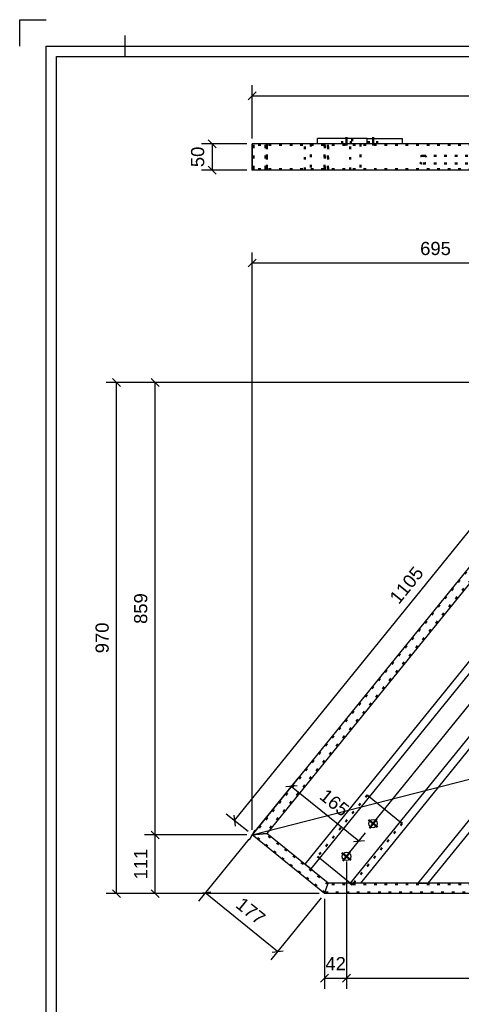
# Model space of a CAD drawing. Header units: millimetres. Extents: x -34 to 386, y -816 to -519.
# Tile 2 of 7: x -34 to 50, y -705 to -519. Entities that reach past the tile are written whole.
import ezdxf

# ---------------------------------------------------------------- set-up
doc = ezdxf.new("R2010")
doc.units = ezdxf.units.MM
doc.linetypes.add('DOT', pattern=[2, 0.5, -1.5])
doc.linetypes.add('STRICHPUNKT2', pattern=[18.5, 10, -4, 0.5, -4])
doc.layers.get('0').update_dxf_attribs({"linetype": 'CONTINUOUS'})
doc.layers.add('DIM49', color=4, linetype='CONTINUOUS')
doc.layers.add('TXT_DIM49', color=2, linetype='CONTINUOUS')
doc.layers.add('LE_ALL', color=7, linetype='CONTINUOUS', lineweight=50)
doc.styles.add('ARIAL', font='arial.ttf')

# ---------------------------------------------------------------- blocks, each defined once
blk = doc.blocks.new('DINA3_00002', base_point=(378.89, -808.63))
for p, q in [((-14.11, -525.63), (-14.11, -521.63)), ((-27.11, -808.63), (-27.11, -525.63)), ((-27.11, -525.63), (378.89, -525.63))]:
    blk.add_line(p, q)
for points in [[(-34.11, -523.63), (-34.11, -518.63), (-29.11, -518.63)], [(-29.11, -810.63), (-29.11, -523.63), (380.89, -523.63)]]:
    blk.add_lwpolyline(points)
blk = doc.blocks.new('_ZBL0012_00001')
blk.add_blockref('DINA3_00002', (378.89, -808.63))
blk = doc.blocks.new('Koker 50x20x2 EN 10219-2_00108', base_point=(24.38, -542.39))
at = {"layer": 'LE_ALL', "color": 3, "linetype": 'DOT'}
for p, q in [((23.75, -542.19), (23.75, -547.19)), ((23.82, -546.99), (23.82, -542.39)), ((24.38, -542.39), (24.38, -546.99)), ((24.45, -547.19), (24.45, -542.19)), ((233.55, -547.19), (233.55, -542.19)), ((233.64, -542.39), (233.64, -546.99)), ((234.4, -546.99), (234.4, -542.39)), ((234.5, -542.19), (234.5, -547.19))]:
    blk.add_line(p, q, dxfattribs=at)
blk = doc.blocks.new('Koker 50x20x2 EN 10219-2_00107')
blk.add_blockref('Koker 50x20x2 EN 10219-2_00108', (24.38, -542.39))
blk = doc.blocks.new('_D1', base_point=(153.62, -531.58))
at = {"layer": 'DIM49', "color": 1}
for p, q in [((10.75, -532.33), (9.25, -533.83)), ((10, -541.19), (10, -531.08)), ((10, -533.08), (304.92, -533.08))]:
    blk.add_line(p, q, dxfattribs=at)
blk = doc.blocks.new('Koker 50x20x2 EN 10219-2_00110', base_point=(12.81, -542.19))
for p, q in [((79.54, -542.19), (10, -542.19)), ((10, -547.19), (10, -542.19)), ((79.54, -547.19), (10, -547.19))]:
    blk.add_line(p, q)
at = {"layer": 'LE_ALL', "color": 3, "linetype": 'DOT'}
for p, q in [((10.28, -542.39), (10.28, -546.99)), ((79.63, -542.39), (10.28, -542.39)), ((12.53, -546.99), (12.53, -542.39)), ((12.81, -542.19), (12.81, -547.19)), ((79.63, -546.99), (10.28, -546.99))]:
    blk.add_line(p, q, dxfattribs=at)
blk.add_blockref('_D1', (153.62, -531.58))
blk = doc.blocks.new('Koker 50x20x2 EN 10219-2_00109')
blk.add_blockref('Koker 50x20x2 EN 10219-2_00110', (12.81, -542.19))
blk = doc.blocks.new('Koker 50x20x2 EN 10219-2_00112', base_point=(23.75, -542.19))
blk.add_line((10, -542.19), (10, -547.19))
at = {"layer": 'LE_ALL', "color": 3, "linetype": 'DOT'}
for p, q in [((10.28, -546.99), (10.28, -542.39)), ((12.53, -542.39), (12.53, -546.99)), ((12.81, -547.19), (12.81, -542.19)), ((23.75, -542.19), (23.75, -547.19)), ((23.82, -546.99), (23.82, -542.39)), ((24.38, -542.39), (24.38, -546.99)), ((24.45, -547.19), (24.45, -542.19))]:
    blk.add_line(p, q, dxfattribs=at)
blk = doc.blocks.new('Koker 50x20x2 EN 10219-2_00111')
blk.add_blockref('Koker 50x20x2 EN 10219-2_00112', (23.75, -542.19))
blk = doc.blocks.new('_D2', base_point=(0.9, -546.61))
at = {"layer": 'DIM49', "color": 1}
for p, q in [((3.15, -542.94), (1.65, -541.44)), ((9, -542.19), (0.4, -542.19)), ((2.4, -542.19), (2.4, -547.19)), ((9, -547.19), (0.4, -547.19)), ((1.65, -546.44), (3.15, -547.94))]:
    blk.add_line(p, q, dxfattribs=at)
at = {"layer": 'TXT_DIM49', "style": 'ARIAL'}
blk.add_text('50', height=2.5, rotation=90.0002, dxfattribs=at).set_placement((0.9, -546.61))
blk = doc.blocks.new('Plaatwerk D_ 10_00117', base_point=(29.01, -541.19))
for p, q in [((31.84, -541.19), (22.4, -541.19)), ((22.4, -542.19), (22.4, -541.19)), ((31.84, -542.19), (22.4, -542.19))]:
    blk.add_line(p, q)
blk.add_lwpolyline([(31.84, -542.19), (31.84, -541.19), (38.45, -541.19), (38.45, -542.19)], close=True)
at = {"layer": 'LE_ALL', "color": 3, "linetype": 'DOT'}
for p, q in [((27.11, -542.19), (27.11, -541.19)), ((28.71, -542.19), (28.71, -541.19)), ((29.01, -541.19), (29.01, -542.19)), ((32.14, -542.19), (32.14, -541.19)), ((33.74, -542.19), (33.74, -541.19))]:
    blk.add_line(p, q, dxfattribs=at)
blk.add_blockref('_D2', (0.9, -546.61))
blk = doc.blocks.new('_00119', base_point=(27.91, -542.49))
at = {"layer": 'LE_ALL', "color": 1, "linetype": 'STRICHPUNKT2'}
for p, q in [((27.91, -542.49), (27.91, -540.89)), ((32.94, -542.49), (32.94, -540.89))]:
    blk.add_line(p, q, dxfattribs=at)
blk = doc.blocks.new('_00118')
blk.add_blockref('_00119', (27.91, -542.49))
blk = doc.blocks.new('Plaatwerk D_ 10_00116')
for name, p in [('Plaatwerk D_ 10_00117', (29.01, -541.19)), ('_00118', (0, 0))]:
    blk.add_blockref(name, p)
blk = doc.blocks.new('Plaatwerk D_ 15_00121', base_point=(21.15, -542.19))
at = {"layer": 'LE_ALL', "color": 3, "linetype": 'DOT'}
for p, q in [((19.98, -547.19), (19.98, -542.19)), ((21.15, -542.19), (21.15, -547.19)), ((92.32, -547.19), (92.32, -542.19)), ((94.25, -542.19), (94.25, -547.19))]:
    blk.add_line(p, q, dxfattribs=at)
blk = doc.blocks.new('Plaatwerk D_ 15_00120')
blk.add_blockref('Plaatwerk D_ 15_00121', (21.15, -542.19))
blk = doc.blocks.new('Plaatwerk D_ 15_00123', base_point=(30.56, -542.19))
at = {"layer": 'LE_ALL', "color": 3, "linetype": 'DOT'}
for p, q in [((28.63, -547.19), (28.63, -542.19)), ((30.56, -542.19), (30.56, -547.19)), ((103.94, -547.19), (103.94, -542.19)), ((105.87, -542.19), (105.87, -547.19))]:
    blk.add_line(p, q, dxfattribs=at)
blk = doc.blocks.new('Plaatwerk D_ 15_00122')
blk.add_blockref('Plaatwerk D_ 15_00123', (30.56, -542.19))
blk = doc.blocks.new('Baluster_00115')
for name in ['Plaatwerk D_ 10_00116', 'Plaatwerk D_ 15_00120', 'Plaatwerk D_ 15_00122']:
    blk.add_blockref(name, (0, 0))
blk = doc.blocks.new('Massieve as 15_00156', base_point=(42.46, -545.94))
at = {"layer": 'LE_ALL', "color": 3, "linetype": 'DOT'}
for p, q in [((42.46, -544.44), (117.77, -544.44)), ((42.46, -545.94), (117.77, -545.94))]:
    blk.add_line(p, q, dxfattribs=at)
for centre, start_param, end_param in [((42.46, -545.19), 1.570796, 4.712389), ((42.46, -545.19), 4.712389, 7.853982), ((117.77, -545.19), 1.570796, 4.712389), ((117.77, -545.19), 4.712389, 7.853982)]:
    blk.add_ellipse(centre, major_axis=(0.965, 0), ratio=0.777146, start_param=start_param, end_param=end_param, dxfattribs=at)
blk = doc.blocks.new('Massieve as 15_00155')
blk.add_blockref('Massieve as 15_00156', (42.46, -545.94))
blk = doc.blocks.new('Lamellen_00142')
blk.add_blockref('Massieve as 15_00155', (0, 0))
blk = doc.blocks.new('Traphek_00102')
for name in ['Koker 50x20x2 EN 10219-2_00109', 'Baluster_00115', 'Koker 50x20x2 EN 10219-2_00111', 'Koker 50x20x2 EN 10219-2_00107', 'Lamellen_00142']:
    blk.add_blockref(name, (0, 0))
blk = doc.blocks.new('00 begane grond_00101')
blk.add_blockref('Traphek_00102', (0, 0))
blk = doc.blocks.new('Duplex_00100')
blk.add_blockref('00 begane grond_00101', (0, 0))
blk = doc.blocks.new('Assen_00099')
blk.add_blockref('Duplex_00100', (0, 0))
blk = doc.blocks.new('_A3D0026_00098')
blk.add_blockref('Assen_00099', (0, 0))
blk = doc.blocks.new('_ANS0026_00097')
blk.add_blockref('_A3D0026_00098', (0, 0))
blk = doc.blocks.new('_D24', base_point=(-9.9, -681.8))
at = {"layer": 'DIM49', "color": 1}
for p, q in [((-7.65, -674.11), (-9.15, -672.61)), ((9, -673.36), (-10.4, -673.36)), ((-8.4, -684.49), (-8.4, -673.36)), ((-9.15, -683.74), (-7.65, -685.24)), ((22.75, -684.49), (-10.4, -684.49))]:
    blk.add_line(p, q, dxfattribs=at)
at = {"layer": 'TXT_DIM49', "style": 'ARIAL'}
blk.add_text('111', height=2.5, rotation=90.0002, dxfattribs=at).set_placement((-9.9, -681.8))
blk = doc.blocks.new('_D25', base_point=(-9.9, -633.3))
at = {"layer": 'DIM49', "color": 1}
for p, q in [((-7.65, -588.24), (-9.15, -586.74)), ((78.54, -587.49), (-10.4, -587.49)), ((-8.4, -673.36), (-8.4, -587.49)), ((-9.15, -672.61), (-7.65, -674.11)), ((9, -673.36), (-10.4, -673.36))]:
    blk.add_line(p, q, dxfattribs=at)
at = {"layer": 'TXT_DIM49', "style": 'ARIAL'}
blk.add_text('859', height=2.5, rotation=90.0002, dxfattribs=at).set_placement((-9.9, -633.3))
blk = doc.blocks.new('_D26', base_point=(23.91, -699.03))
at = {"layer": 'DIM49', "color": 1}
for p, q in [((27.91, -678.42), (27.91, -702.53)), ((23.75, -685.49), (23.75, -702.53)), ((24.5, -699.78), (23, -701.28)), ((23.75, -700.53), (27.91, -700.53)), ((27.16, -701.28), (28.66, -699.78))]:
    blk.add_line(p, q, dxfattribs=at)
at = {"layer": 'TXT_DIM49', "style": 'ARIAL'}
blk.add_text('42', height=2.5, dxfattribs=at).set_placement((23.91, -699.03))
blk = doc.blocks.new('_D27', base_point=(69.42, -699.03))
at = {"layer": 'DIM49', "color": 1}
for p, q in [((27.91, -678.42), (27.91, -702.53)), ((116.7, -678.42), (116.7, -702.53)), ((28.66, -699.78), (27.16, -701.28)), ((27.91, -700.53), (116.7, -700.53)), ((115.95, -701.28), (117.45, -699.78))]:
    blk.add_line(p, q, dxfattribs=at)
at = {"layer": 'TXT_DIM49', "style": 'ARIAL'}
blk.add_text('888', height=2.5, dxfattribs=at).set_placement((69.42, -699.03))
blk = doc.blocks.new('_D33', base_point=(-17.22, -638.87))
at = {"layer": 'DIM49', "color": 1}
for p, q in [((-14.97, -588.24), (-16.47, -586.74)), ((78.54, -587.49), (-17.72, -587.49)), ((-15.72, -684.49), (-15.72, -587.49)), ((-16.47, -683.74), (-14.97, -685.24)), ((22.75, -684.49), (-17.72, -684.49))]:
    blk.add_line(p, q, dxfattribs=at)
at = {"layer": 'TXT_DIM49', "style": 'ARIAL'}
blk.add_text('970', height=2.5, rotation=90.0002, dxfattribs=at).set_placement((-17.22, -638.87))
blk = doc.blocks.new('Koker 50x20x2 EN 10219-2_00176', base_point=(233.64, -682.69))
for p, q in [((23.75, -684.49), (24.45, -682.49)), ((233.55, -682.49), (24.45, -682.49)), ((234.5, -684.49), (23.75, -684.49))]:
    blk.add_line(p, q)
at = {"layer": 'LE_ALL', "color": 3, "linetype": 'DOT'}
for p, q in [((233.64, -682.69), (24.38, -682.69)), ((234.4, -684.29), (23.82, -684.29))]:
    blk.add_line(p, q, dxfattribs=at)
for name, p in [('_D33', (-17.22, -638.87)), ('_D25', (-9.9, -633.3)), ('_D24', (-9.9, -681.8)), ('_D26', (23.91, -699.03)), ('_D27', (69.42, -699.03))]:
    blk.add_blockref(name, p)
blk = doc.blocks.new('Koker 50x20x2 EN 10219-2_00175')
blk.add_blockref('Koker 50x20x2 EN 10219-2_00176', (233.64, -682.69))
blk = doc.blocks.new('_D34', base_point=(22.58, -666.34))
at = {"layer": 'DIM49', "color": 1}
for p, q in [((10.63, -672.58), (18.73, -662.58)), ((18.53, -664.02), (16.42, -664.24)), ((17.47, -664.13), (30.27, -674.5)), ((28.54, -676.64), (31.53, -672.95)), ((29.22, -674.61), (31.33, -674.39))]:
    blk.add_line(p, q, dxfattribs=at)
at = {"layer": 'TXT_DIM49', "style": 'ARIAL'}
blk.add_text('165', height=2.5, rotation=320.9988, dxfattribs=at).set_placement((22.58, -666.34))
blk = doc.blocks.new('_D35', base_point=(37.82, -629.74))
at = {"layer": 'DIM49', "color": 1}
for p, q in [((6.64, -670.64), (76.17, -584.77)), ((78.76, -586.86), (74.62, -583.51)), ((76.28, -585.82), (76.06, -583.71)), ((9.22, -672.73), (5.08, -669.38)), ((6.53, -669.58), (6.75, -671.69))]:
    blk.add_line(p, q, dxfattribs=at)
at = {"layer": 'TXT_DIM49', "style": 'ARIAL'}
blk.add_text('1105', height=2.5, rotation=50.999, dxfattribs=at).set_placement((37.82, -629.74))
blk = doc.blocks.new('_D37', base_point=(41.89, -563.3))
at = {"layer": 'DIM49', "color": 1}
for p, q in [((10.75, -564.05), (9.25, -565.55)), ((10, -672.36), (10, -562.8)), ((78.79, -565.55), (80.29, -564.05)), ((79.54, -586.49), (79.54, -562.8)), ((10, -564.8), (79.54, -564.8))]:
    blk.add_line(p, q, dxfattribs=at)
at = {"layer": 'TXT_DIM49', "style": 'ARIAL'}
blk.add_text('695', height=2.5, dxfattribs=at).set_placement((41.89, -563.3))
blk = doc.blocks.new('_D40', base_point=(126.03, -641.98))
at = {"layer": 'DIM49', "color": 1}
for p, q in [((10, -673.36), (304.92, -597.53)), ((10.54, -672.45), (9.46, -674.27))]:
    blk.add_line(p, q, dxfattribs=at)
blk = doc.blocks.new('Koker 50x20x2 EN 10219-2_00178', base_point=(80.39, -589.29))
for p, q in [((79.54, -587.49), (10, -673.36)), ((80.49, -589.49), (12.81, -673.06)), ((12.81, -673.06), (10, -673.36))]:
    blk.add_line(p, q)
at = {"layer": 'LE_ALL', "color": 3, "linetype": 'DOT'}
for p, q in [((79.63, -587.69), (10.28, -673.33)), ((80.39, -589.29), (12.53, -673.09))]:
    blk.add_line(p, q, dxfattribs=at)
for name, p in [('_D37', (41.89, -563.3)), ('_D35', (37.82, -629.74)), ('_D40', (126.03, -641.98)), ('_D34', (22.58, -666.34))]:
    blk.add_blockref(name, p)
blk = doc.blocks.new('Koker 50x20x2 EN 10219-2_00177')
blk.add_blockref('Koker 50x20x2 EN 10219-2_00178', (80.39, -589.29))
blk = doc.blocks.new('_D41', base_point=(6.68, -686.94))
at = {"layer": 'DIM49', "color": 1}
for p, q in [((9.37, -674.14), (-0.16, -685.91)), ((2.15, -684.24), (0.04, -684.47)), ((14.84, -695.48), (1.1, -684.35)), ((23.12, -685.27), (13.58, -697.04)), ((13.79, -695.6), (15.9, -695.37))]:
    blk.add_line(p, q, dxfattribs=at)
at = {"layer": 'TXT_DIM49', "style": 'ARIAL'}
blk.add_text('177', height=2.5, rotation=320.9988, dxfattribs=at).set_placement((6.68, -686.94))
blk = doc.blocks.new('Koker 50x20x2 EN 10219-2_00180', base_point=(24.38, -682.69))
for p, q in [((10, -673.36), (12.81, -673.06)), ((23.75, -684.49), (10, -673.36)), ((24.45, -682.49), (12.81, -673.06)), ((23.75, -684.49), (24.45, -682.49))]:
    blk.add_line(p, q)
at = {"layer": 'LE_ALL', "color": 3, "linetype": 'DOT'}
for p, q in [((23.82, -684.29), (10.28, -673.33)), ((24.38, -682.69), (12.53, -673.09))]:
    blk.add_line(p, q, dxfattribs=at)
blk.add_blockref('_D41', (6.68, -686.94))
blk = doc.blocks.new('Koker 50x20x2 EN 10219-2_00179')
blk.add_blockref('Koker 50x20x2 EN 10219-2_00180', (24.38, -682.69))
blk = doc.blocks.new('_D64', base_point=(73.87, -661.78))
at = {"layer": 'DIM49', "color": 1}
for p, q in [((33.57, -670.42), (54.07, -645.11)), ((53.87, -646.55), (51.76, -646.77)), ((52.82, -646.66), (106.44, -690.09)), ((116.07, -678.2), (105.18, -691.64)), ((105.38, -690.2), (107.49, -689.98))]:
    blk.add_line(p, q, dxfattribs=at)
at = {"layer": 'TXT_DIM49', "style": 'ARIAL'}
blk.add_text('690', height=2.5, rotation=320.9988, dxfattribs=at).set_placement((73.87, -661.78))
blk = doc.blocks.new('Plaatwerk D_ 10_00185', base_point=(33.57, -671.71))
for p, q in [((38.06, -670.84), (32.23, -666.12)), ((28.61, -682.49), (22.79, -677.78))]:
    blk.add_line(p, q)
for centre in [(32.94, -671.2), (27.91, -677.42)]:
    blk.add_circle(centre, 0.8)
at = {"layer": 'LE_ALL', "color": 3, "linetype": 'DOT'}
for p, q in [((31.84, -665.81), (22.4, -677.46)), ((32.23, -666.12), (31.84, -665.81)), ((38.45, -671.16), (29.27, -682.49)), ((22.79, -677.78), (22.4, -677.46)), ((29.27, -682.49), (29.01, -682.81))]:
    blk.add_line(p, q, dxfattribs=at)
for points in [[(38.45, -671.16), (38.06, -670.84)], [(29.01, -682.81), (28.61, -682.49)]]:
    blk.add_lwpolyline(points, dxfattribs=at)
blk.add_blockref('_D64', (73.87, -661.78))
blk = doc.blocks.new('_00187', base_point=(27.91, -677.42))
at = {"layer": 'LE_ALL', "color": 1, "linetype": 'STRICHPUNKT2'}
for p, q in [((32.94, -671.2), (32.09, -670.51)), ((32.94, -671.2), (32.09, -670.51)), ((32.94, -671.2), (33.64, -670.35)), ((32.94, -671.2), (33.64, -670.35)), ((32.94, -671.2), (32.25, -672.06)), ((32.94, -671.2), (32.25, -672.06)), ((32.94, -671.2), (33.8, -671.89)), ((32.94, -671.2), (33.8, -671.89)), ((27.91, -677.42), (27.05, -676.73)), ((27.91, -677.42), (27.05, -676.73)), ((27.91, -677.42), (27.22, -678.27)), ((27.91, -677.42), (27.22, -678.27)), ((27.91, -677.42), (28.6, -676.56)), ((27.91, -677.42), (28.6, -676.56)), ((27.91, -677.42), (28.76, -678.11)), ((27.91, -677.42), (28.76, -678.11))]:
    blk.add_line(p, q, dxfattribs=at)
blk = doc.blocks.new('_00186')
blk.add_blockref('_00187', (27.91, -677.42))
blk = doc.blocks.new('Plaatwerk D_ 10_00184')
for name, p in [('Plaatwerk D_ 10_00185', (33.57, -671.71)), ('_00186', (0, 0))]:
    blk.add_blockref(name, p)
blk = doc.blocks.new('_D43', base_point=(71.15, -620.97))
at = {"layer": 'DIM49', "color": 1}
for p, q in [((69.84, -620.87), (67.73, -621.1)), ((68.78, -620.98), (74.61, -625.7)), ((73.56, -625.82), (75.67, -625.59))]:
    blk.add_line(p, q, dxfattribs=at)
at = {"layer": 'TXT_DIM49', "style": 'ARIAL'}
blk.add_text('75', height=2.5, rotation=320.9988, dxfattribs=at).set_placement((71.15, -620.97))
blk = doc.blocks.new('Plaatwerk D_ 15_00189', base_point=(92.32, -589.54))
for p, q in [((92.32, -589.54), (19.98, -678.87)), ((94.25, -589.54), (21.15, -679.81)), ((94.25, -589.54), (92.32, -589.54)), ((21.15, -679.81), (19.98, -678.87))]:
    blk.add_line(p, q)
blk.add_blockref('_D43', (71.15, -620.97))
blk = doc.blocks.new('Plaatwerk D_ 15_00188')
blk.add_blockref('Plaatwerk D_ 15_00189', (92.32, -589.54))
blk = doc.blocks.new('_D44', base_point=(78.67, -626.78))
at = {"layer": 'DIM49', "color": 1}
for p, q in [((75.58, -626.9), (77.18, -624.92)), ((76.97, -626.37), (74.86, -626.59)), ((75.92, -626.48), (82.52, -631.83)), ((82.18, -632.25), (83.78, -630.27)), ((81.47, -631.94), (83.58, -631.72))]:
    blk.add_line(p, q, dxfattribs=at)
at = {"layer": 'TXT_DIM49', "style": 'ARIAL'}
blk.add_text('85', height=2.5, rotation=320.9988, dxfattribs=at).set_placement((78.67, -626.78))
blk = doc.blocks.new('_D45', base_point=(100.07, -631.78))
at = {"layer": 'DIM49', "color": 1}
for p, q in [((83, -618.92), (80.89, -619.14)), ((81.94, -619.03), (127.41, -655.85)), ((126.35, -655.96), (128.46, -655.74))]:
    blk.add_line(p, q, dxfattribs=at)
at = {"layer": 'TXT_DIM49', "style": 'ARIAL'}
blk.add_text('585', height=2.5, rotation=320.9988, dxfattribs=at).set_placement((100.07, -631.78))
blk = doc.blocks.new('Plaatwerk D_ 15_00191', base_point=(103.94, -589.49))
for p, q in [((103.94, -589.49), (28.63, -682.49)), ((105.87, -589.49), (30.56, -682.49)), ((105.87, -589.49), (103.94, -589.49)), ((30.56, -682.49), (28.63, -682.49))]:
    blk.add_line(p, q)
for name, p in [('_D45', (100.07, -631.78)), ('_D44', (78.67, -626.78))]:
    blk.add_blockref(name, p)
blk = doc.blocks.new('Plaatwerk D_ 15_00190')
blk.add_blockref('Plaatwerk D_ 15_00191', (103.94, -589.49))
blk = doc.blocks.new('Baluster_00183')
for name in ['Plaatwerk D_ 15_00188', 'Plaatwerk D_ 15_00190', 'Plaatwerk D_ 10_00184']:
    blk.add_blockref(name, (0, 0))
blk = doc.blocks.new('_D63', base_point=(86.61, -632.87))
at = {"layer": 'DIM49', "color": 1}
for p, q in [((83.13, -633.46), (85.11, -631.01)), ((84.91, -632.46), (82.8, -632.68)), ((83.85, -632.57), (90.46, -637.92)), ((89.73, -638.81), (91.72, -636.36)), ((89.41, -638.03), (91.51, -637.8))]:
    blk.add_line(p, q, dxfattribs=at)
at = {"layer": 'TXT_DIM49', "style": 'ARIAL'}
blk.add_text('85', height=2.5, rotation=320.9988, dxfattribs=at).set_placement((86.61, -632.87))
blk = doc.blocks.new('Massieve as 15_00224', base_point=(116.81, -589.49))
for p, q in [((41.5, -682.49), (116.81, -589.49)), ((43.43, -682.49), (118.74, -589.49)), ((116.81, -589.49), (118.74, -589.49)), ((41.5, -682.49), (43.43, -682.49))]:
    blk.add_line(p, q)
blk.add_blockref('_D63', (86.61, -632.87))
blk = doc.blocks.new('Massieve as 15_00223')
blk.add_blockref('Massieve as 15_00224', (116.81, -589.49))
blk = doc.blocks.new('Lamellen_00210')
blk.add_blockref('Massieve as 15_00223', (0, 0))
blk = doc.blocks.new('Traphek_00170')
for name in ['Koker 50x20x2 EN 10219-2_00177', 'Koker 50x20x2 EN 10219-2_00175', 'Baluster_00183', 'Lamellen_00210', 'Koker 50x20x2 EN 10219-2_00179']:
    blk.add_blockref(name, (0, 0))
blk = doc.blocks.new('00 begane grond_00169')
blk.add_blockref('Traphek_00170', (0, 0))
blk = doc.blocks.new('Duplex_00168')
blk.add_blockref('00 begane grond_00169', (0, 0))
blk = doc.blocks.new('Assen_00167')
blk.add_blockref('Duplex_00168', (0, 0))
blk = doc.blocks.new('_A3D0027_00166')
blk.add_blockref('Assen_00167', (0, 0))
blk = doc.blocks.new('_ANS0027_00165')
blk.add_blockref('_A3D0027_00166', (0, 0))

msp = doc.modelspace()

# ---------------------------------------------------------------- block references
for name in ['_ZBL0012_00001', '_ANS0026_00097', '_ANS0027_00165']:
    msp.add_blockref(name, (0, 0))

doc.saveas('drawing.dxf')
